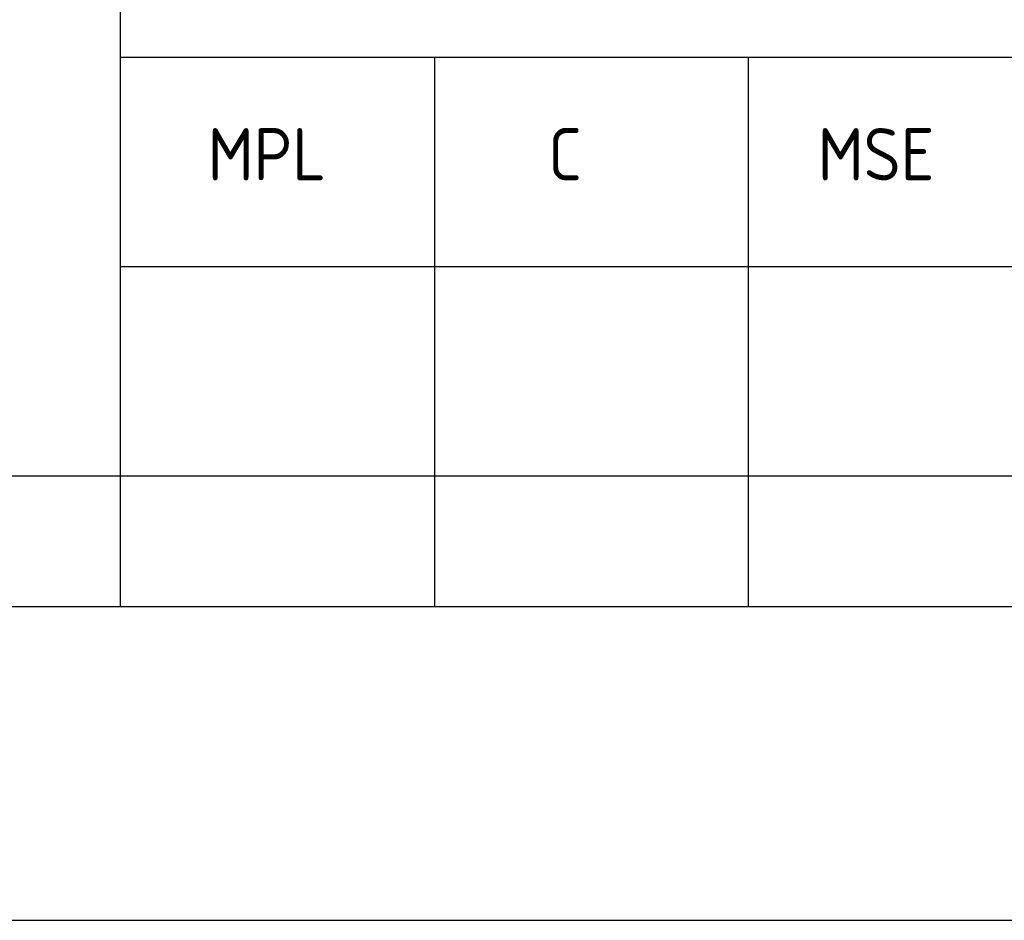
# Model space of a CAD drawing. Extents: x -287416 to 4934791, y -504132 to 1826789.
# Tile 70 of 132: x 113127 to 118773, y -183409 to -178243. Entities that reach past the tile are written whole.
import ezdxf

# ---------------------------------------------------------------- set-up
doc = ezdxf.new("R2010")
doc.units = 0
doc.header["$LTSCALE"] = 800
doc.header["$MEASUREMENT"] = 0
doc.linetypes.add('CONTINOUS', pattern=[0])
doc.layers.get('0').update_dxf_attribs({"linetype": 'CONTINUOUS'})
doc.styles.get("Standard").update_dxf_attribs({"font": 'ISO9'})

# ---------------------------------------------------------------- blocks, each defined once
blk = doc.blocks.new('A$C731D3036')
for p, q in [((-438.005, 26.681), (-438.005, 195.657)), ((-438.005, 73.371), (-26.68, 73.371)), ((-411.324, 73.371), (-411.324, 26.681)), ((-384.644, 73.371), (-384.644, 26.681)), ((-438.005, 55.584), (-193.434, 55.584)), ((-2590.232, 37.797), (-251.241, 37.797))]:
    blk.add_line(p, q)
for points in [[(0, 1869.858), (-2643.593, 1869.858), (-2643.593, 0), (0, 0)], [(-26.68, 1843.178), (-2616.912, 1843.178), (-2616.912, 26.681), (-26.68, 26.681)]]:
    blk.add_lwpolyline(points, close=True)
for s, height, p in [('MPL', 4.4467, (-430.588, 62.908)), ('C', 4.447, (-401.645, 62.908)), ('MSE', 4.4467, (-378.735, 62.908))]:
    blk.add_text(s, height=height).set_placement(p)

msp = doc.modelspace()

# ---------------------------------------------------------------- block references
at = {"color": 1, "linetype": 'CONTINOUS', "lineweight": 15, "xscale": 67.46500254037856, "yscale": 67.46500254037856, "zscale": 67.46500254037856}
msp.add_blockref('A$C731D3036', (143254.7, -183408.7), dxfattribs=at)

doc.saveas('drawing.dxf')
